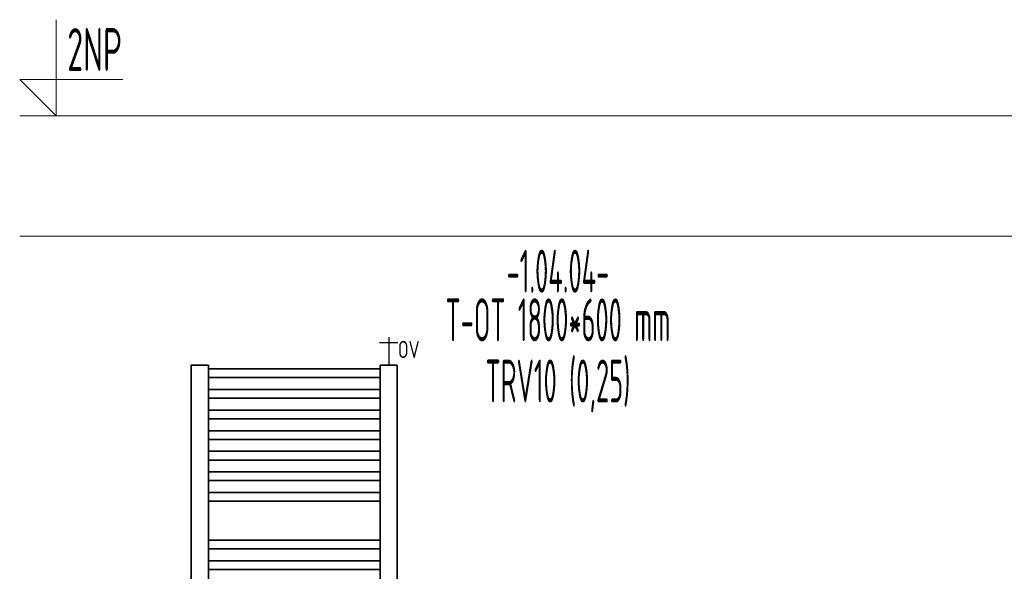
# Model space of a CAD drawing. Header units: millimetres. Extents: x 17747 to 112039, y -74980 to 446921.
# Tile 20 of 256: x 28093 to 30962, y -73236 to -71630. Entities that reach past the tile are written whole.
import ezdxf
from ezdxf.enums import TextEntityAlignment as Align

# ---------------------------------------------------------------- set-up
doc = ezdxf.new("R2010")
doc.units = ezdxf.units.MM
doc.linetypes.add('phl_thick', pattern=[0])
doc.linetypes.add('VERDECKT', pattern=[9.525, 6.35, -3.175])
for name, color, linetype, lineweight in [('JS_VYT_POPIS - OBECNĚ', 7, 'Continuous', 5), ('UT_KOTY - DIMENZE', 7, 'Continuous', 5), ('UT_SCHÉMA_POPIS', 7, 'VERDECKT', 5), ('UT_SCHÉMA_SYMBOLY', 7, 'Continuous', 25), ('UT_ZAŘÍZENÍ - OT', 3, 'Continuous', 35), ('VZT_50 POPIS - OBECNE', 7, 'Continuous', 5)]:
    doc.layers.add(name, color=color, linetype=linetype, lineweight=lineweight)
doc.styles.add('ISO 2.5', font='isocp.shx', dxfattribs={"width": 0.8, "height": 2.5})
doc.styles.add('ISOCP 2.5', font='isocp.shx', dxfattribs={"width": 0.6, "height": 2.5})
doc.styles.add('VZT_POPIS', font='isocp.shx', dxfattribs={"width": 0.6, "height": 125})

msp = doc.modelspace()

# ---------------------------------------------------------------- linework, layer by layer
at = {"layer": 'UT_SCHÉMA_SYMBOLY'}
for p, q in [((29141.1, -72570.2), (29195.1, -72570.2)), ((29168.1, -72554.2), (29168.1, -72636.1))]:
    msp.add_line(p, q, dxfattribs=at)
at = {"layer": 'UT_ZAŘÍZENÍ - OT', "linetype": 'Continuous'}
for p, q in [((28643.1, -72636.1), (28593.1, -72636.1)), ((28593.1, -72636.1), (28593.1, -74456.1)), ((28643.1, -74456.1), (28643.1, -72636.1)), ((28643.1, -72646.4), (29143.1, -72646.4)), ((28643.1, -72646.4), (29143.1, -72646.4)), ((28643.1, -72646.4), (29143.1, -72646.4)), ((28643.1, -72646.4), (29143.1, -72646.4)), ((28643.1, -72646.4), (29143.1, -72646.4)), ((28643.1, -72646.4), (29143.1, -72646.4)), ((28643.1, -72646.4), (29143.1, -72646.4)), ((28643.1, -72646.4), (29143.1, -72646.4)), ((28643.1, -72646.4), (29143.1, -72646.4)), ((28643.1, -72646.4), (29143.1, -72646.4)), ((28643.1, -72646.4), (29143.1, -72646.4)), ((28643.1, -72646.4), (29143.1, -72646.4)), ((28643.1, -72646.4), (29143.1, -72646.4)), ((28643.1, -72646.4), (29143.1, -72646.4)), ((28643.1, -72646.4), (29143.1, -72646.4)), ((28643.1, -72646.4), (29143.1, -72646.4)), ((28643.1, -72646.4), (29143.1, -72646.4)), ((28643.1, -72646.4), (29143.1, -72646.4)), ((28643.1, -72646.4), (29143.1, -72646.4)), ((28643.1, -72646.4), (29143.1, -72646.4)), ((28643.1, -72646.4), (29143.1, -72646.4)), ((28643.1, -72646.4), (29143.1, -72646.4)), ((28643.1, -72646.4), (29143.1, -72646.4)), ((28643.1, -72646.4), (29143.1, -72646.4)), ((28643.1, -72646.4), (29143.1, -72646.4)), ((28643.1, -72646.4), (29143.1, -72646.4)), ((28643.1, -72646.4), (29143.1, -72646.4)), ((28643.1, -72646.4), (29143.1, -72646.4)), ((28643.1, -72646.4), (29143.1, -72646.4)), ((28643.1, -72646.4), (29143.1, -72646.4)), ((28643.1, -72646.4), (29143.1, -72646.4)), ((28643.1, -72646.4), (29143.1, -72646.4)), ((28643.1, -72646.4), (29143.1, -72646.4)), ((28643.1, -72646.4), (29143.1, -72646.4)), ((29193.1, -72636.1), (29143.1, -72636.1)), ((29143.1, -72636.1), (29143.1, -74456.1)), ((29193.1, -74456.1), (29193.1, -72636.1)), ((28643.1, -72671.8), (29143.1, -72671.8)), ((28643.1, -72671.8), (29143.1, -72671.8)), ((28643.1, -72671.8), (29143.1, -72671.8)), ((28643.1, -72671.8), (29143.1, -72671.8)), ((28643.1, -72671.8), (29143.1, -72671.8)), ((28643.1, -72671.8), (29143.1, -72671.8)), ((28643.1, -72671.8), (29143.1, -72671.8)), ((28643.1, -72671.8), (29143.1, -72671.8)), ((28643.1, -72671.8), (29143.1, -72671.8)), ((28643.1, -72671.8), (29143.1, -72671.8)), ((28643.1, -72671.8), (29143.1, -72671.8)), ((28643.1, -72671.8), (29143.1, -72671.8)), ((28643.1, -72671.8), (29143.1, -72671.8)), ((28643.1, -72671.8), (29143.1, -72671.8)), ((28643.1, -72671.8), (29143.1, -72671.8)), ((28643.1, -72671.8), (29143.1, -72671.8)), ((28643.1, -72671.8), (29143.1, -72671.8)), ((28643.1, -72671.8), (29143.1, -72671.8)), ((28643.1, -72671.8), (29143.1, -72671.8)), ((28643.1, -72671.8), (29143.1, -72671.8)), ((28643.1, -72671.8), (29143.1, -72671.8)), ((28643.1, -72671.8), (29143.1, -72671.8)), ((28643.1, -72671.8), (29143.1, -72671.8)), ((28643.1, -72671.8), (29143.1, -72671.8)), ((28643.1, -72671.8), (29143.1, -72671.8)), ((28643.1, -72671.8), (29143.1, -72671.8)), ((28643.1, -72671.8), (29143.1, -72671.8)), ((28643.1, -72671.8), (29143.1, -72671.8)), ((28643.1, -72671.8), (29143.1, -72671.8)), ((28643.1, -72671.8), (29143.1, -72671.8)), ((28643.1, -72671.8), (29143.1, -72671.8)), ((28643.1, -72671.8), (29143.1, -72671.8)), ((28643.1, -72671.8), (29143.1, -72671.8)), ((28643.1, -72671.8), (29143.1, -72671.8)), ((28643.1, -72706.4), (29143.1, -72706.4)), ((28643.1, -72706.4), (29143.1, -72706.4)), ((28643.1, -72706.4), (29143.1, -72706.4)), ((28643.1, -72706.4), (29143.1, -72706.4)), ((28643.1, -72706.4), (29143.1, -72706.4)), ((28643.1, -72706.4), (29143.1, -72706.4)), ((28643.1, -72706.4), (29143.1, -72706.4)), ((28643.1, -72706.4), (29143.1, -72706.4)), ((28643.1, -72706.4), (29143.1, -72706.4)), ((28643.1, -72706.4), (29143.1, -72706.4)), ((28643.1, -72706.4), (29143.1, -72706.4)), ((28643.1, -72706.4), (29143.1, -72706.4)), ((28643.1, -72706.4), (29143.1, -72706.4)), ((28643.1, -72706.4), (29143.1, -72706.4)), ((28643.1, -72706.4), (29143.1, -72706.4)), ((28643.1, -72706.4), (29143.1, -72706.4)), ((28643.1, -72706.4), (29143.1, -72706.4)), ((28643.1, -72706.4), (29143.1, -72706.4)), ((28643.1, -72706.4), (29143.1, -72706.4)), ((28643.1, -72706.4), (29143.1, -72706.4)), ((28643.1, -72706.4), (29143.1, -72706.4)), ((28643.1, -72706.4), (29143.1, -72706.4)), ((28643.1, -72706.4), (29143.1, -72706.4)), ((28643.1, -72706.4), (29143.1, -72706.4)), ((28643.1, -72706.4), (29143.1, -72706.4)), ((28643.1, -72706.4), (29143.1, -72706.4)), ((28643.1, -72706.4), (29143.1, -72706.4)), ((28643.1, -72706.4), (29143.1, -72706.4)), ((28643.1, -72706.4), (29143.1, -72706.4)), ((28643.1, -72706.4), (29143.1, -72706.4)), ((28643.1, -72706.4), (29143.1, -72706.4)), ((28643.1, -72706.4), (29143.1, -72706.4)), ((28643.1, -72706.4), (29143.1, -72706.4)), ((28643.1, -72706.4), (29143.1, -72706.4)), ((28643.1, -72731.8), (29143.1, -72731.8)), ((28643.1, -72731.8), (29143.1, -72731.8)), ((28643.1, -72731.8), (29143.1, -72731.8)), ((28643.1, -72731.8), (29143.1, -72731.8)), ((28643.1, -72731.8), (29143.1, -72731.8)), ((28643.1, -72731.8), (29143.1, -72731.8)), ((28643.1, -72731.8), (29143.1, -72731.8)), ((28643.1, -72731.8), (29143.1, -72731.8)), ((28643.1, -72731.8), (29143.1, -72731.8)), ((28643.1, -72731.8), (29143.1, -72731.8)), ((28643.1, -72731.8), (29143.1, -72731.8)), ((28643.1, -72731.8), (29143.1, -72731.8)), ((28643.1, -72731.8), (29143.1, -72731.8)), ((28643.1, -72731.8), (29143.1, -72731.8)), ((28643.1, -72731.8), (29143.1, -72731.8)), ((28643.1, -72731.8), (29143.1, -72731.8)), ((28643.1, -72731.8), (29143.1, -72731.8)), ((28643.1, -72731.8), (29143.1, -72731.8)), ((28643.1, -72731.8), (29143.1, -72731.8)), ((28643.1, -72731.8), (29143.1, -72731.8)), ((28643.1, -72731.8), (29143.1, -72731.8)), ((28643.1, -72731.8), (29143.1, -72731.8)), ((28643.1, -72731.8), (29143.1, -72731.8)), ((28643.1, -72731.8), (29143.1, -72731.8)), ((28643.1, -72731.8), (29143.1, -72731.8)), ((28643.1, -72731.8), (29143.1, -72731.8)), ((28643.1, -72731.8), (29143.1, -72731.8)), ((28643.1, -72731.8), (29143.1, -72731.8)), ((28643.1, -72731.8), (29143.1, -72731.8)), ((28643.1, -72731.8), (29143.1, -72731.8)), ((28643.1, -72731.8), (29143.1, -72731.8)), ((28643.1, -72731.8), (29143.1, -72731.8)), ((28643.1, -72731.8), (29143.1, -72731.8)), ((28643.1, -72731.8), (29143.1, -72731.8)), ((28643.1, -72766.4), (29143.1, -72766.4)), ((28643.1, -72766.4), (29143.1, -72766.4)), ((28643.1, -72766.4), (29143.1, -72766.4)), ((28643.1, -72766.4), (29143.1, -72766.4)), ((28643.1, -72766.4), (29143.1, -72766.4)), ((28643.1, -72766.4), (29143.1, -72766.4)), ((28643.1, -72766.4), (29143.1, -72766.4)), ((28643.1, -72766.4), (29143.1, -72766.4)), ((28643.1, -72766.4), (29143.1, -72766.4)), ((28643.1, -72766.4), (29143.1, -72766.4)), ((28643.1, -72766.4), (29143.1, -72766.4)), ((28643.1, -72766.4), (29143.1, -72766.4)), ((28643.1, -72766.4), (29143.1, -72766.4)), ((28643.1, -72766.4), (29143.1, -72766.4)), ((28643.1, -72766.4), (29143.1, -72766.4)), ((28643.1, -72766.4), (29143.1, -72766.4)), ((28643.1, -72766.4), (29143.1, -72766.4)), ((28643.1, -72766.4), (29143.1, -72766.4)), ((28643.1, -72766.4), (29143.1, -72766.4)), ((28643.1, -72766.4), (29143.1, -72766.4)), ((28643.1, -72766.4), (29143.1, -72766.4)), ((28643.1, -72766.4), (29143.1, -72766.4)), ((28643.1, -72766.4), (29143.1, -72766.4)), ((28643.1, -72766.4), (29143.1, -72766.4)), ((28643.1, -72766.4), (29143.1, -72766.4)), ((28643.1, -72766.4), (29143.1, -72766.4)), ((28643.1, -72766.4), (29143.1, -72766.4)), ((28643.1, -72766.4), (29143.1, -72766.4)), ((28643.1, -72766.4), (29143.1, -72766.4)), ((28643.1, -72766.4), (29143.1, -72766.4)), ((28643.1, -72766.4), (29143.1, -72766.4)), ((28643.1, -72766.4), (29143.1, -72766.4)), ((28643.1, -72766.4), (29143.1, -72766.4)), ((28643.1, -72766.4), (29143.1, -72766.4)), ((28643.1, -72791.8), (29143.1, -72791.8)), ((28643.1, -72791.8), (29143.1, -72791.8)), ((28643.1, -72791.8), (29143.1, -72791.8)), ((28643.1, -72791.8), (29143.1, -72791.8)), ((28643.1, -72791.8), (29143.1, -72791.8)), ((28643.1, -72791.8), (29143.1, -72791.8)), ((28643.1, -72791.8), (29143.1, -72791.8)), ((28643.1, -72791.8), (29143.1, -72791.8)), ((28643.1, -72791.8), (29143.1, -72791.8)), ((28643.1, -72791.8), (29143.1, -72791.8)), ((28643.1, -72791.8), (29143.1, -72791.8)), ((28643.1, -72791.8), (29143.1, -72791.8)), ((28643.1, -72791.8), (29143.1, -72791.8)), ((28643.1, -72791.8), (29143.1, -72791.8)), ((28643.1, -72791.8), (29143.1, -72791.8)), ((28643.1, -72791.8), (29143.1, -72791.8)), ((28643.1, -72791.8), (29143.1, -72791.8)), ((28643.1, -72791.8), (29143.1, -72791.8)), ((28643.1, -72791.8), (29143.1, -72791.8)), ((28643.1, -72791.8), (29143.1, -72791.8)), ((28643.1, -72791.8), (29143.1, -72791.8)), ((28643.1, -72791.8), (29143.1, -72791.8)), ((28643.1, -72791.8), (29143.1, -72791.8)), ((28643.1, -72791.8), (29143.1, -72791.8)), ((28643.1, -72791.8), (29143.1, -72791.8)), ((28643.1, -72791.8), (29143.1, -72791.8)), ((28643.1, -72791.8), (29143.1, -72791.8)), ((28643.1, -72791.8), (29143.1, -72791.8)), ((28643.1, -72791.8), (29143.1, -72791.8)), ((28643.1, -72791.8), (29143.1, -72791.8)), ((28643.1, -72791.8), (29143.1, -72791.8)), ((28643.1, -72791.8), (29143.1, -72791.8)), ((28643.1, -72791.8), (29143.1, -72791.8)), ((28643.1, -72791.8), (29143.1, -72791.8)), ((28643.1, -72826.4), (29143.1, -72826.4)), ((28643.1, -72826.4), (29143.1, -72826.4)), ((28643.1, -72826.4), (29143.1, -72826.4)), ((28643.1, -72826.4), (29143.1, -72826.4)), ((28643.1, -72826.4), (29143.1, -72826.4)), ((28643.1, -72826.4), (29143.1, -72826.4)), ((28643.1, -72826.4), (29143.1, -72826.4)), ((28643.1, -72826.4), (29143.1, -72826.4)), ((28643.1, -72826.4), (29143.1, -72826.4)), ((28643.1, -72826.4), (29143.1, -72826.4)), ((28643.1, -72826.4), (29143.1, -72826.4)), ((28643.1, -72826.4), (29143.1, -72826.4)), ((28643.1, -72826.4), (29143.1, -72826.4)), ((28643.1, -72826.4), (29143.1, -72826.4)), ((28643.1, -72826.4), (29143.1, -72826.4)), ((28643.1, -72826.4), (29143.1, -72826.4)), ((28643.1, -72826.4), (29143.1, -72826.4)), ((28643.1, -72826.4), (29143.1, -72826.4)), ((28643.1, -72826.4), (29143.1, -72826.4)), ((28643.1, -72826.4), (29143.1, -72826.4)), ((28643.1, -72826.4), (29143.1, -72826.4)), ((28643.1, -72826.4), (29143.1, -72826.4)), ((28643.1, -72826.4), (29143.1, -72826.4)), ((28643.1, -72826.4), (29143.1, -72826.4)), ((28643.1, -72826.4), (29143.1, -72826.4)), ((28643.1, -72826.4), (29143.1, -72826.4)), ((28643.1, -72826.4), (29143.1, -72826.4)), ((28643.1, -72826.4), (29143.1, -72826.4)), ((28643.1, -72826.4), (29143.1, -72826.4)), ((28643.1, -72826.4), (29143.1, -72826.4)), ((28643.1, -72826.4), (29143.1, -72826.4)), ((28643.1, -72826.4), (29143.1, -72826.4)), ((28643.1, -72826.4), (29143.1, -72826.4)), ((28643.1, -72826.4), (29143.1, -72826.4)), ((28643.1, -72851.8), (29143.1, -72851.8)), ((28643.1, -72851.8), (29143.1, -72851.8)), ((28643.1, -72851.8), (29143.1, -72851.8)), ((28643.1, -72851.8), (29143.1, -72851.8)), ((28643.1, -72851.8), (29143.1, -72851.8)), ((28643.1, -72851.8), (29143.1, -72851.8)), ((28643.1, -72851.8), (29143.1, -72851.8)), ((28643.1, -72851.8), (29143.1, -72851.8)), ((28643.1, -72851.8), (29143.1, -72851.8)), ((28643.1, -72851.8), (29143.1, -72851.8)), ((28643.1, -72851.8), (29143.1, -72851.8)), ((28643.1, -72851.8), (29143.1, -72851.8)), ((28643.1, -72851.8), (29143.1, -72851.8)), ((28643.1, -72851.8), (29143.1, -72851.8)), ((28643.1, -72851.8), (29143.1, -72851.8)), ((28643.1, -72851.8), (29143.1, -72851.8)), ((28643.1, -72851.8), (29143.1, -72851.8)), ((28643.1, -72851.8), (29143.1, -72851.8)), ((28643.1, -72851.8), (29143.1, -72851.8)), ((28643.1, -72851.8), (29143.1, -72851.8)), ((28643.1, -72851.8), (29143.1, -72851.8)), ((28643.1, -72851.8), (29143.1, -72851.8)), ((28643.1, -72851.8), (29143.1, -72851.8)), ((28643.1, -72851.8), (29143.1, -72851.8)), ((28643.1, -72851.8), (29143.1, -72851.8)), ((28643.1, -72851.8), (29143.1, -72851.8)), ((28643.1, -72851.8), (29143.1, -72851.8)), ((28643.1, -72851.8), (29143.1, -72851.8)), ((28643.1, -72851.8), (29143.1, -72851.8)), ((28643.1, -72851.8), (29143.1, -72851.8)), ((28643.1, -72851.8), (29143.1, -72851.8)), ((28643.1, -72851.8), (29143.1, -72851.8)), ((28643.1, -72851.8), (29143.1, -72851.8)), ((28643.1, -72851.8), (29143.1, -72851.8)), ((28643.1, -72886.4), (29143.1, -72886.4)), ((28643.1, -72886.4), (29143.1, -72886.4)), ((28643.1, -72886.4), (29143.1, -72886.4)), ((28643.1, -72886.4), (29143.1, -72886.4)), ((28643.1, -72886.4), (29143.1, -72886.4)), ((28643.1, -72886.4), (29143.1, -72886.4)), ((28643.1, -72886.4), (29143.1, -72886.4)), ((28643.1, -72886.4), (29143.1, -72886.4)), ((28643.1, -72886.4), (29143.1, -72886.4)), ((28643.1, -72886.4), (29143.1, -72886.4)), ((28643.1, -72886.4), (29143.1, -72886.4)), ((28643.1, -72886.4), (29143.1, -72886.4)), ((28643.1, -72886.4), (29143.1, -72886.4)), ((28643.1, -72886.4), (29143.1, -72886.4)), ((28643.1, -72886.4), (29143.1, -72886.4)), ((28643.1, -72886.4), (29143.1, -72886.4)), ((28643.1, -72886.4), (29143.1, -72886.4)), ((28643.1, -72886.4), (29143.1, -72886.4)), ((28643.1, -72886.4), (29143.1, -72886.4)), ((28643.1, -72886.4), (29143.1, -72886.4)), ((28643.1, -72886.4), (29143.1, -72886.4)), ((28643.1, -72886.4), (29143.1, -72886.4)), ((28643.1, -72886.4), (29143.1, -72886.4)), ((28643.1, -72886.4), (29143.1, -72886.4)), ((28643.1, -72886.4), (29143.1, -72886.4)), ((28643.1, -72886.4), (29143.1, -72886.4)), ((28643.1, -72886.4), (29143.1, -72886.4)), ((28643.1, -72886.4), (29143.1, -72886.4)), ((28643.1, -72886.4), (29143.1, -72886.4)), ((28643.1, -72886.4), (29143.1, -72886.4)), ((28643.1, -72886.4), (29143.1, -72886.4)), ((28643.1, -72886.4), (29143.1, -72886.4)), ((28643.1, -72886.4), (29143.1, -72886.4)), ((28643.1, -72886.4), (29143.1, -72886.4)), ((28643.1, -72911.8), (29143.1, -72911.8)), ((28643.1, -72911.8), (29143.1, -72911.8)), ((28643.1, -72911.8), (29143.1, -72911.8)), ((28643.1, -72911.8), (29143.1, -72911.8)), ((28643.1, -72911.8), (29143.1, -72911.8)), ((28643.1, -72911.8), (29143.1, -72911.8)), ((28643.1, -72911.8), (29143.1, -72911.8)), ((28643.1, -72911.8), (29143.1, -72911.8)), ((28643.1, -72911.8), (29143.1, -72911.8)), ((28643.1, -72911.8), (29143.1, -72911.8)), ((28643.1, -72911.8), (29143.1, -72911.8)), ((28643.1, -72911.8), (29143.1, -72911.8)), ((28643.1, -72911.8), (29143.1, -72911.8)), ((28643.1, -72911.8), (29143.1, -72911.8)), ((28643.1, -72911.8), (29143.1, -72911.8)), ((28643.1, -72911.8), (29143.1, -72911.8)), ((28643.1, -72911.8), (29143.1, -72911.8)), ((28643.1, -72911.8), (29143.1, -72911.8)), ((28643.1, -72911.8), (29143.1, -72911.8)), ((28643.1, -72911.8), (29143.1, -72911.8)), ((28643.1, -72911.8), (29143.1, -72911.8)), ((28643.1, -72911.8), (29143.1, -72911.8)), ((28643.1, -72911.8), (29143.1, -72911.8)), ((28643.1, -72911.8), (29143.1, -72911.8)), ((28643.1, -72911.8), (29143.1, -72911.8)), ((28643.1, -72911.8), (29143.1, -72911.8)), ((28643.1, -72911.8), (29143.1, -72911.8)), ((28643.1, -72911.8), (29143.1, -72911.8)), ((28643.1, -72911.8), (29143.1, -72911.8)), ((28643.1, -72911.8), (29143.1, -72911.8)), ((28643.1, -72911.8), (29143.1, -72911.8)), ((28643.1, -72911.8), (29143.1, -72911.8)), ((28643.1, -72911.8), (29143.1, -72911.8)), ((28643.1, -72911.8), (29143.1, -72911.8)), ((28643.1, -72946.4), (29143.1, -72946.4)), ((28643.1, -72946.4), (29143.1, -72946.4)), ((28643.1, -72946.4), (29143.1, -72946.4)), ((28643.1, -72946.4), (29143.1, -72946.4)), ((28643.1, -72946.4), (29143.1, -72946.4)), ((28643.1, -72946.4), (29143.1, -72946.4)), ((28643.1, -72946.4), (29143.1, -72946.4)), ((28643.1, -72946.4), (29143.1, -72946.4)), ((28643.1, -72946.4), (29143.1, -72946.4)), ((28643.1, -72946.4), (29143.1, -72946.4)), ((28643.1, -72946.4), (29143.1, -72946.4)), ((28643.1, -72946.4), (29143.1, -72946.4)), ((28643.1, -72946.4), (29143.1, -72946.4)), ((28643.1, -72946.4), (29143.1, -72946.4)), ((28643.1, -72946.4), (29143.1, -72946.4)), ((28643.1, -72946.4), (29143.1, -72946.4)), ((28643.1, -72946.4), (29143.1, -72946.4)), ((28643.1, -72946.4), (29143.1, -72946.4)), ((28643.1, -72946.4), (29143.1, -72946.4)), ((28643.1, -72946.4), (29143.1, -72946.4)), ((28643.1, -72946.4), (29143.1, -72946.4)), ((28643.1, -72946.4), (29143.1, -72946.4)), ((28643.1, -72946.4), (29143.1, -72946.4)), ((28643.1, -72946.4), (29143.1, -72946.4)), ((28643.1, -72946.4), (29143.1, -72946.4)), ((28643.1, -72946.4), (29143.1, -72946.4)), ((28643.1, -72946.4), (29143.1, -72946.4)), ((28643.1, -72946.4), (29143.1, -72946.4)), ((28643.1, -72946.4), (29143.1, -72946.4)), ((28643.1, -72946.4), (29143.1, -72946.4)), ((28643.1, -72946.4), (29143.1, -72946.4)), ((28643.1, -72946.4), (29143.1, -72946.4)), ((28643.1, -72946.4), (29143.1, -72946.4)), ((28643.1, -72946.4), (29143.1, -72946.4)), ((28643.1, -72971.8), (29143.1, -72971.8)), ((28643.1, -72971.8), (29143.1, -72971.8)), ((28643.1, -72971.8), (29143.1, -72971.8)), ((28643.1, -72971.8), (29143.1, -72971.8)), ((28643.1, -72971.8), (29143.1, -72971.8)), ((28643.1, -72971.8), (29143.1, -72971.8)), ((28643.1, -72971.8), (29143.1, -72971.8)), ((28643.1, -72971.8), (29143.1, -72971.8)), ((28643.1, -72971.8), (29143.1, -72971.8)), ((28643.1, -72971.8), (29143.1, -72971.8)), ((28643.1, -72971.8), (29143.1, -72971.8)), ((28643.1, -72971.8), (29143.1, -72971.8)), ((28643.1, -72971.8), (29143.1, -72971.8)), ((28643.1, -72971.8), (29143.1, -72971.8)), ((28643.1, -72971.8), (29143.1, -72971.8)), ((28643.1, -72971.8), (29143.1, -72971.8)), ((28643.1, -72971.8), (29143.1, -72971.8)), ((28643.1, -72971.8), (29143.1, -72971.8)), ((28643.1, -72971.8), (29143.1, -72971.8)), ((28643.1, -72971.8), (29143.1, -72971.8)), ((28643.1, -72971.8), (29143.1, -72971.8)), ((28643.1, -72971.8), (29143.1, -72971.8)), ((28643.1, -72971.8), (29143.1, -72971.8)), ((28643.1, -72971.8), (29143.1, -72971.8)), ((28643.1, -72971.8), (29143.1, -72971.8)), ((28643.1, -72971.8), (29143.1, -72971.8)), ((28643.1, -72971.8), (29143.1, -72971.8)), ((28643.1, -72971.8), (29143.1, -72971.8)), ((28643.1, -72971.8), (29143.1, -72971.8)), ((28643.1, -72971.8), (29143.1, -72971.8)), ((28643.1, -72971.8), (29143.1, -72971.8)), ((28643.1, -72971.8), (29143.1, -72971.8)), ((28643.1, -72971.8), (29143.1, -72971.8)), ((28643.1, -72971.8), (29143.1, -72971.8)), ((28643.1, -73006.4), (29143.1, -73006.4)), ((28643.1, -73006.4), (29143.1, -73006.4)), ((28643.1, -73006.4), (29143.1, -73006.4)), ((28643.1, -73006.4), (29143.1, -73006.4)), ((28643.1, -73006.4), (29143.1, -73006.4)), ((28643.1, -73006.4), (29143.1, -73006.4)), ((28643.1, -73006.4), (29143.1, -73006.4)), ((28643.1, -73006.4), (29143.1, -73006.4)), ((28643.1, -73006.4), (29143.1, -73006.4)), ((28643.1, -73006.4), (29143.1, -73006.4)), ((28643.1, -73006.4), (29143.1, -73006.4)), ((28643.1, -73006.4), (29143.1, -73006.4)), ((28643.1, -73006.4), (29143.1, -73006.4)), ((28643.1, -73006.4), (29143.1, -73006.4)), ((28643.1, -73006.4), (29143.1, -73006.4)), ((28643.1, -73006.4), (29143.1, -73006.4)), ((28643.1, -73006.4), (29143.1, -73006.4)), ((28643.1, -73006.4), (29143.1, -73006.4)), ((28643.1, -73006.4), (29143.1, -73006.4)), ((28643.1, -73006.4), (29143.1, -73006.4)), ((28643.1, -73006.4), (29143.1, -73006.4)), ((28643.1, -73006.4), (29143.1, -73006.4)), ((28643.1, -73006.4), (29143.1, -73006.4)), ((28643.1, -73006.4), (29143.1, -73006.4)), ((28643.1, -73006.4), (29143.1, -73006.4)), ((28643.1, -73006.4), (29143.1, -73006.4)), ((28643.1, -73006.4), (29143.1, -73006.4)), ((28643.1, -73006.4), (29143.1, -73006.4)), ((28643.1, -73006.4), (29143.1, -73006.4)), ((28643.1, -73006.4), (29143.1, -73006.4)), ((28643.1, -73006.4), (29143.1, -73006.4)), ((28643.1, -73006.4), (29143.1, -73006.4)), ((28643.1, -73006.4), (29143.1, -73006.4)), ((28643.1, -73006.4), (29143.1, -73006.4)), ((28643.1, -73031.8), (29143.1, -73031.8)), ((28643.1, -73031.8), (29143.1, -73031.8)), ((28643.1, -73031.8), (29143.1, -73031.8)), ((28643.1, -73031.8), (29143.1, -73031.8)), ((28643.1, -73031.8), (29143.1, -73031.8)), ((28643.1, -73031.8), (29143.1, -73031.8)), ((28643.1, -73031.8), (29143.1, -73031.8)), ((28643.1, -73031.8), (29143.1, -73031.8)), ((28643.1, -73031.8), (29143.1, -73031.8)), ((28643.1, -73031.8), (29143.1, -73031.8)), ((28643.1, -73031.8), (29143.1, -73031.8)), ((28643.1, -73031.8), (29143.1, -73031.8)), ((28643.1, -73031.8), (29143.1, -73031.8)), ((28643.1, -73031.8), (29143.1, -73031.8)), ((28643.1, -73031.8), (29143.1, -73031.8)), ((28643.1, -73031.8), (29143.1, -73031.8)), ((28643.1, -73031.8), (29143.1, -73031.8)), ((28643.1, -73031.8), (29143.1, -73031.8)), ((28643.1, -73031.8), (29143.1, -73031.8)), ((28643.1, -73031.8), (29143.1, -73031.8)), ((28643.1, -73031.8), (29143.1, -73031.8)), ((28643.1, -73031.8), (29143.1, -73031.8)), ((28643.1, -73031.8), (29143.1, -73031.8)), ((28643.1, -73031.8), (29143.1, -73031.8)), ((28643.1, -73031.8), (29143.1, -73031.8)), ((28643.1, -73031.8), (29143.1, -73031.8)), ((28643.1, -73031.8), (29143.1, -73031.8)), ((28643.1, -73031.8), (29143.1, -73031.8)), ((28643.1, -73031.8), (29143.1, -73031.8)), ((28643.1, -73031.8), (29143.1, -73031.8)), ((28643.1, -73031.8), (29143.1, -73031.8)), ((28643.1, -73031.8), (29143.1, -73031.8)), ((28643.1, -73031.8), (29143.1, -73031.8)), ((28643.1, -73031.8), (29143.1, -73031.8)), ((28643.1, -73144.9), (29143.1, -73144.9)), ((28643.1, -73144.9), (29143.1, -73144.9)), ((28643.1, -73144.9), (29143.1, -73144.9)), ((28643.1, -73144.9), (29143.1, -73144.9)), ((28643.1, -73144.9), (29143.1, -73144.9)), ((28643.1, -73144.9), (29143.1, -73144.9)), ((28643.1, -73144.9), (29143.1, -73144.9)), ((28643.1, -73144.9), (29143.1, -73144.9)), ((28643.1, -73144.9), (29143.1, -73144.9)), ((28643.1, -73144.9), (29143.1, -73144.9)), ((28643.1, -73144.9), (29143.1, -73144.9)), ((28643.1, -73144.9), (29143.1, -73144.9)), ((28643.1, -73144.9), (29143.1, -73144.9)), ((28643.1, -73144.9), (29143.1, -73144.9)), ((28643.1, -73144.9), (29143.1, -73144.9)), ((28643.1, -73144.9), (29143.1, -73144.9)), ((28643.1, -73144.9), (29143.1, -73144.9)), ((28643.1, -73144.9), (29143.1, -73144.9)), ((28643.1, -73144.9), (29143.1, -73144.9)), ((28643.1, -73144.9), (29143.1, -73144.9)), ((28643.1, -73144.9), (29143.1, -73144.9)), ((28643.1, -73144.9), (29143.1, -73144.9)), ((28643.1, -73144.9), (29143.1, -73144.9)), ((28643.1, -73144.9), (29143.1, -73144.9)), ((28643.1, -73144.9), (29143.1, -73144.9)), ((28643.1, -73144.9), (29143.1, -73144.9)), ((28643.1, -73144.9), (29143.1, -73144.9)), ((28643.1, -73144.9), (29143.1, -73144.9)), ((28643.1, -73144.9), (29143.1, -73144.9)), ((28643.1, -73144.9), (29143.1, -73144.9)), ((28643.1, -73144.9), (29143.1, -73144.9)), ((28643.1, -73144.9), (29143.1, -73144.9)), ((28643.1, -73144.9), (29143.1, -73144.9)), ((28643.1, -73144.9), (29143.1, -73144.9)), ((28643.1, -73170.4), (29143.1, -73170.4)), ((28643.1, -73170.4), (29143.1, -73170.4)), ((28643.1, -73170.4), (29143.1, -73170.4)), ((28643.1, -73170.4), (29143.1, -73170.4)), ((28643.1, -73170.4), (29143.1, -73170.4)), ((28643.1, -73170.4), (29143.1, -73170.4)), ((28643.1, -73170.4), (29143.1, -73170.4)), ((28643.1, -73170.4), (29143.1, -73170.4)), ((28643.1, -73170.4), (29143.1, -73170.4)), ((28643.1, -73170.4), (29143.1, -73170.4)), ((28643.1, -73170.4), (29143.1, -73170.4)), ((28643.1, -73170.4), (29143.1, -73170.4)), ((28643.1, -73170.4), (29143.1, -73170.4)), ((28643.1, -73170.4), (29143.1, -73170.4)), ((28643.1, -73170.4), (29143.1, -73170.4)), ((28643.1, -73170.4), (29143.1, -73170.4)), ((28643.1, -73170.4), (29143.1, -73170.4)), ((28643.1, -73170.4), (29143.1, -73170.4)), ((28643.1, -73170.4), (29143.1, -73170.4)), ((28643.1, -73170.4), (29143.1, -73170.4)), ((28643.1, -73170.4), (29143.1, -73170.4)), ((28643.1, -73170.4), (29143.1, -73170.4)), ((28643.1, -73170.4), (29143.1, -73170.4)), ((28643.1, -73170.4), (29143.1, -73170.4)), ((28643.1, -73170.4), (29143.1, -73170.4)), ((28643.1, -73170.4), (29143.1, -73170.4)), ((28643.1, -73170.4), (29143.1, -73170.4)), ((28643.1, -73170.4), (29143.1, -73170.4)), ((28643.1, -73170.4), (29143.1, -73170.4)), ((28643.1, -73170.4), (29143.1, -73170.4)), ((28643.1, -73170.4), (29143.1, -73170.4)), ((28643.1, -73170.4), (29143.1, -73170.4)), ((28643.1, -73170.4), (29143.1, -73170.4)), ((28643.1, -73170.4), (29143.1, -73170.4)), ((28643.1, -73204.9), (29143.1, -73204.9)), ((28643.1, -73204.9), (29143.1, -73204.9)), ((28643.1, -73204.9), (29143.1, -73204.9)), ((28643.1, -73204.9), (29143.1, -73204.9)), ((28643.1, -73204.9), (29143.1, -73204.9)), ((28643.1, -73204.9), (29143.1, -73204.9)), ((28643.1, -73204.9), (29143.1, -73204.9)), ((28643.1, -73204.9), (29143.1, -73204.9)), ((28643.1, -73204.9), (29143.1, -73204.9)), ((28643.1, -73204.9), (29143.1, -73204.9)), ((28643.1, -73204.9), (29143.1, -73204.9)), ((28643.1, -73204.9), (29143.1, -73204.9)), ((28643.1, -73204.9), (29143.1, -73204.9)), ((28643.1, -73204.9), (29143.1, -73204.9)), ((28643.1, -73204.9), (29143.1, -73204.9)), ((28643.1, -73204.9), (29143.1, -73204.9)), ((28643.1, -73204.9), (29143.1, -73204.9)), ((28643.1, -73204.9), (29143.1, -73204.9)), ((28643.1, -73204.9), (29143.1, -73204.9)), ((28643.1, -73204.9), (29143.1, -73204.9)), ((28643.1, -73204.9), (29143.1, -73204.9)), ((28643.1, -73204.9), (29143.1, -73204.9)), ((28643.1, -73204.9), (29143.1, -73204.9)), ((28643.1, -73204.9), (29143.1, -73204.9)), ((28643.1, -73204.9), (29143.1, -73204.9)), ((28643.1, -73204.9), (29143.1, -73204.9)), ((28643.1, -73204.9), (29143.1, -73204.9)), ((28643.1, -73204.9), (29143.1, -73204.9)), ((28643.1, -73204.9), (29143.1, -73204.9)), ((28643.1, -73204.9), (29143.1, -73204.9)), ((28643.1, -73204.9), (29143.1, -73204.9)), ((28643.1, -73204.9), (29143.1, -73204.9)), ((28643.1, -73204.9), (29143.1, -73204.9)), ((28643.1, -73204.9), (29143.1, -73204.9)), ((28643.1, -73230.4), (29143.1, -73230.4)), ((28643.1, -73230.4), (29143.1, -73230.4)), ((28643.1, -73230.4), (29143.1, -73230.4)), ((28643.1, -73230.4), (29143.1, -73230.4)), ((28643.1, -73230.4), (29143.1, -73230.4)), ((28643.1, -73230.4), (29143.1, -73230.4)), ((28643.1, -73230.4), (29143.1, -73230.4)), ((28643.1, -73230.4), (29143.1, -73230.4)), ((28643.1, -73230.4), (29143.1, -73230.4)), ((28643.1, -73230.4), (29143.1, -73230.4)), ((28643.1, -73230.4), (29143.1, -73230.4)), ((28643.1, -73230.4), (29143.1, -73230.4)), ((28643.1, -73230.4), (29143.1, -73230.4)), ((28643.1, -73230.4), (29143.1, -73230.4)), ((28643.1, -73230.4), (29143.1, -73230.4)), ((28643.1, -73230.4), (29143.1, -73230.4)), ((28643.1, -73230.4), (29143.1, -73230.4)), ((28643.1, -73230.4), (29143.1, -73230.4)), ((28643.1, -73230.4), (29143.1, -73230.4)), ((28643.1, -73230.4), (29143.1, -73230.4)), ((28643.1, -73230.4), (29143.1, -73230.4)), ((28643.1, -73230.4), (29143.1, -73230.4)), ((28643.1, -73230.4), (29143.1, -73230.4)), ((28643.1, -73230.4), (29143.1, -73230.4)), ((28643.1, -73230.4), (29143.1, -73230.4)), ((28643.1, -73230.4), (29143.1, -73230.4)), ((28643.1, -73230.4), (29143.1, -73230.4)), ((28643.1, -73230.4), (29143.1, -73230.4)), ((28643.1, -73230.4), (29143.1, -73230.4)), ((28643.1, -73230.4), (29143.1, -73230.4)), ((28643.1, -73230.4), (29143.1, -73230.4)), ((28643.1, -73230.4), (29143.1, -73230.4)), ((28643.1, -73230.4), (29143.1, -73230.4)), ((28643.1, -73230.4), (29143.1, -73230.4))]:
    msp.add_line(p, q, dxfattribs=at)
at = {"layer": 'VZT_50 POPIS - OBECNE', "linetype": 'phl_thick'}
for p, q in [((28199.1, -71630.3), (28199.1, -71910.3)), ((28199.1, -71910.3), (28093.1, -71804.2)), ((28093.1, -71804.2), (28393.1, -71804.2)), ((28093.1, -71910.3), (56168, -71910.3)), ((28093.1, -72260.3), (56168, -72260.3))]:
    msp.add_line(p, q, dxfattribs=at)

# ---------------------------------------------------------------- texts
at = {"layer": 'JS_VYT_POPIS - OBECNĚ', "style": 'VZT_POPIS', "width": 0.5}
for s, p in [('-1.04.04-', (29661.2, -72362.2)), ('T-OT 1800*600 mm', (29661.2, -72503.9)), ('TRV10 (0,25)', (29661.2, -72681.8))]:
    msp.add_text(s, height=125, dxfattribs=at).set_placement(p, align=Align.MIDDLE_CENTER)
at = {"layer": 'UT_KOTY - DIMENZE', "linetype": 'phl_thick', "style": 'ISOCP 2.5', "width": 0.6}
msp.add_text('2NP', height=125, dxfattribs=at).set_placement((28231.8, -71779.8))
at = {"layer": 'UT_SCHÉMA_POPIS', "style": 'ISO 2.5', "width": 0.8}
msp.add_text('OV', height=50, dxfattribs=at).set_placement((29195.1, -72590), align=Align.MIDDLE_LEFT)

doc.saveas('drawing.dxf')
